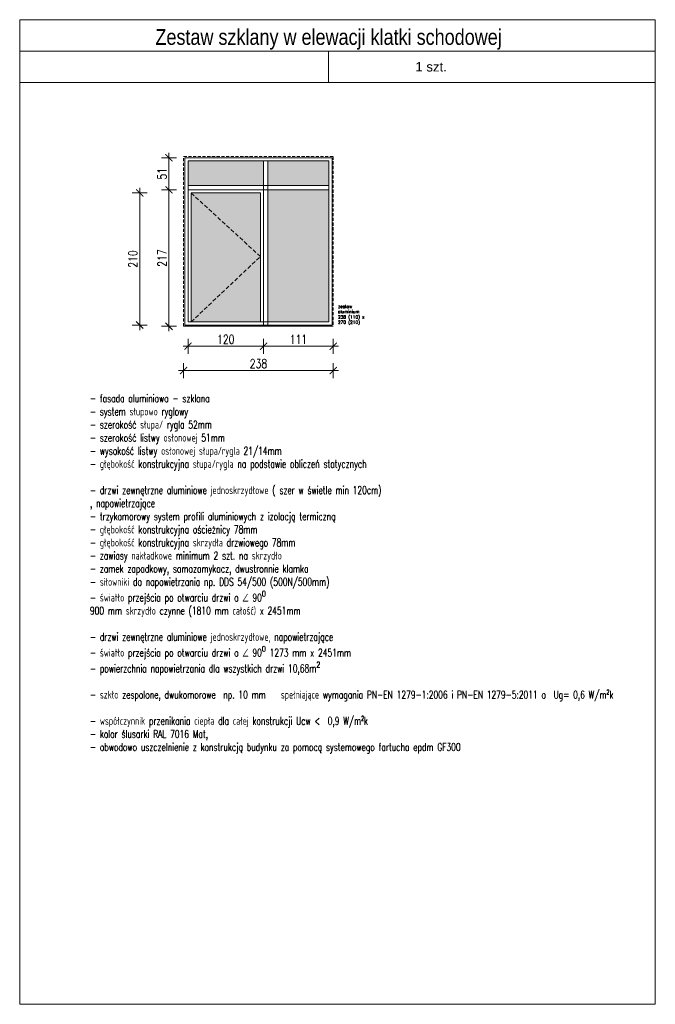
# Model space of a CAD drawing. Header units: millimetres. Extents: x 23192 to 149900, y -396339 to -79279.
# Tile 22 of 136: x 81503 to 82514, y -228813 to -227247. Entities that reach past the tile are written whole.
import ezdxf

# ---------------------------------------------------------------- set-up
doc = ezdxf.new("R2010")
doc.units = ezdxf.units.MM
doc.linetypes.add('CACHE', pattern=[9.525, 6.35, -3.175])
doc.linetypes.add('CARKOVANA', pattern=[7.5, 5, -2.5])
doc.layers.get('0').update_dxf_attribs({"lineweight": 0})
for name, color, linetype, lineweight in [('0_LEGENDA', 7, 'Continuous', 13), ('A_wymiarowanie n', 10, 'Continuous', 9), ('Hatch', 4, 'Continuous', 5), ('Istn-okna', 6, 'Continuous', 13), ('Opis', 8, 'Continuous', 13), ('Widok-cienka', 104, 'Continuous', 15)]:
    doc.layers.add(name, color=color, linetype=linetype, lineweight=lineweight)
doc.styles.add('1-100', font='arial.ttf', dxfattribs={"height": 20})
doc.styles.add('ROMANS', font='romans', dxfattribs={"width": 0.7, "height": 12.5})
doc.styles.add('SIMPLEX', font='simplex.shx', dxfattribs={"width": 0.77})
doc.styles.get("Standard").update_dxf_attribs({"font": 'arial.ttf', "height": 25})
doc.styles.add('TXT', font='simplex.shx')
doc.dimstyles.new('OL PB 200', dxfattribs={"dimscale": 4, "dimtxt": 3.5, "dimasz": 0.2, "dimexe": 10, "dimexo": 10, "dimgap": 1, "dimtad": 1, "dimdec": 1, "dimrnd": 0.5, "dimzin": 9, "dimdsep": 46, "dimtxsty": 'SIMPLEX', "dimblk": 'thick_MSz', "dimcen": 0.1, "dimdle": 8, "dimse1": 1, "dimse2": 1, "dimclrd": 256, "dimclre": 256, "dimclrt": 3, "dimadec": 1, "dimazin": 2, "dimtfac": 1, "dimtdec": 1, "dimtix": 1, "dimtofl": 0, "dimtmove": 2, "dimatfit": 3, "dimldrblk": 'thick_MSz', "dimfxl": 10, "dimfxlon": 1, "dimtolj": 1, "dimlwd": -1, "dimlwe": -1, "dimarcsym": 0})

# ---------------------------------------------------------------- blocks, each defined once
blk = doc.blocks.new('thick_MSz')
for p, q in [((-10, 0), (10, 0)), ((0, 15), (0, -15))]:
    blk.add_line(p, q)
at = {"const_width": 2, "elevation": 2}
blk.add_lwpolyline([(-7.1, -7.1), (7.1, 7.1)], dxfattribs=at)
blk = doc.blocks.new('*D135')
at = {"layer": 'A_wymiarowanie n', "transparency": 16777216}
blk.add_line((81693.9, -227731.6), (81693.9, -227523.2), dxfattribs=at)
at = {"layer": 'DEFPOINTS', "color": 0, "transparency": 16777216}
for p in [(81693.9, -227522.4), (81775.7, -227522.4), (81765.7, -227732.4)]:
    blk.add_point(p, dxfattribs=at)
at = {"layer": 'A_wymiarowanie n', "transparency": 16777216, "xscale": 0.8, "yscale": 0.8, "zscale": 0.8}
for p, rotation in [((81693.9, -227522.4), 90), ((81693.9, -227732.4), 270)]:
    blk.add_blockref('thick_MSz', p, dxfattribs=dict(at, rotation=rotation))
at = {"layer": 'A_wymiarowanie n', "color": 3, "transparency": 16777216, "insert": (81682.9, -227627.4), "char_height": 14, "attachment_point": 5, "rotation": 90, "style": 'SIMPLEX'}
blk.add_mtext('\\A1;210', dxfattribs=at)
blk = doc.blocks.new('*D136')
at = {"layer": 'A_wymiarowanie n', "transparency": 16777216}
blk.add_line((81764.5, -227804.8), (82000.9, -227804.8), dxfattribs=at)
at = {"layer": 'DEFPOINTS', "color": 0, "transparency": 16777216}
for p in [(81763.7, -227734.4), (82001.7, -227734.4), (82001.7, -227804.8)]:
    blk.add_point(p, dxfattribs=at)
at = {"layer": 'A_wymiarowanie n', "transparency": 16777216, "xscale": 0.8, "yscale": 0.8, "zscale": 0.8, "rotation": 180}
blk.add_blockref('thick_MSz', (81763.7, -227804.8), dxfattribs=at)
at = {"layer": 'A_wymiarowanie n', "transparency": 16777216, "xscale": 0.8, "yscale": 0.8, "zscale": 0.8}
blk.add_blockref('thick_MSz', (82001.7, -227804.8), dxfattribs=at)
at = {"layer": 'A_wymiarowanie n', "color": 3, "transparency": 16777216, "insert": (81882.7, -227793.8), "char_height": 14, "attachment_point": 5, "style": 'SIMPLEX'}
blk.add_mtext('\\A1;238', dxfattribs=at)
blk = doc.blocks.new('*D137')
at = {"layer": 'A_wymiarowanie n', "transparency": 16777216}
blk.add_line((81771.5, -227766.1), (81889.9, -227766.1), dxfattribs=at)
at = {"layer": 'DEFPOINTS', "color": 0, "transparency": 16777216}
for p in [(81770.7, -227727.4), (81890.7, -227734.4), (81890.7, -227766.1)]:
    blk.add_point(p, dxfattribs=at)
at = {"layer": 'A_wymiarowanie n', "transparency": 16777216, "xscale": 0.8, "yscale": 0.8, "zscale": 0.8, "rotation": 180}
blk.add_blockref('thick_MSz', (81770.7, -227766.1), dxfattribs=at)
at = {"layer": 'A_wymiarowanie n', "transparency": 16777216, "xscale": 0.8, "yscale": 0.8, "zscale": 0.8}
blk.add_blockref('thick_MSz', (81890.7, -227766.1), dxfattribs=at)
at = {"layer": 'A_wymiarowanie n', "color": 3, "transparency": 16777216, "insert": (81830.7, -227755.1), "char_height": 14, "attachment_point": 5, "style": 'SIMPLEX'}
blk.add_mtext('\\A1;120', dxfattribs=at)
blk = doc.blocks.new('*D138')
at = {"layer": 'A_wymiarowanie n', "transparency": 16777216}
blk.add_line((81891.5, -227766.1), (82000.9, -227766.1), dxfattribs=at)
at = {"layer": 'DEFPOINTS', "color": 0, "transparency": 16777216}
for p in [(81890.7, -227734.4), (82001.7, -227734.4), (82001.7, -227766.1)]:
    blk.add_point(p, dxfattribs=at)
at = {"layer": 'A_wymiarowanie n', "transparency": 16777216, "xscale": 0.8, "yscale": 0.8, "zscale": 0.8, "rotation": 180}
blk.add_blockref('thick_MSz', (81890.7, -227766.1), dxfattribs=at)
at = {"layer": 'A_wymiarowanie n', "transparency": 16777216, "xscale": 0.8, "yscale": 0.8, "zscale": 0.8}
blk.add_blockref('thick_MSz', (82001.7, -227766.1), dxfattribs=at)
at = {"layer": 'A_wymiarowanie n', "color": 3, "transparency": 16777216, "insert": (81946.2, -227755.1), "char_height": 14, "attachment_point": 5, "style": 'SIMPLEX'}
blk.add_mtext('\\A1;111', dxfattribs=at)
blk = doc.blocks.new('*D139')
at = {"layer": 'A_wymiarowanie n', "transparency": 16777216}
blk.add_line((81740.4, -227733.6), (81740.4, -227518.2), dxfattribs=at)
at = {"layer": 'DEFPOINTS', "color": 0, "transparency": 16777216}
for p in [(81740.4, -227517.4), (81770.7, -227517.4), (81763.7, -227734.4)]:
    blk.add_point(p, dxfattribs=at)
at = {"layer": 'A_wymiarowanie n', "transparency": 16777216, "xscale": 0.8, "yscale": 0.8, "zscale": 0.8}
for p, rotation in [((81740.4, -227517.4), 90), ((81740.4, -227734.4), 270)]:
    blk.add_blockref('thick_MSz', p, dxfattribs=dict(at, rotation=rotation))
at = {"layer": 'A_wymiarowanie n', "color": 3, "transparency": 16777216, "insert": (81729.4, -227625.9), "char_height": 14, "attachment_point": 5, "rotation": 90, "style": 'SIMPLEX'}
blk.add_mtext('\\A1;217', dxfattribs=at)
blk = doc.blocks.new('*D140')
at = {"layer": 'A_wymiarowanie n', "transparency": 16777216}
blk.add_line((81740.4, -227516.6), (81740.4, -227467.2), dxfattribs=at)
at = {"layer": 'DEFPOINTS', "color": 0, "transparency": 16777216}
for p in [(81740.4, -227466.4), (81770.7, -227466.4), (81770.7, -227517.4)]:
    blk.add_point(p, dxfattribs=at)
at = {"layer": 'A_wymiarowanie n', "transparency": 16777216, "xscale": 0.8, "yscale": 0.8, "zscale": 0.8}
for p, rotation in [((81740.4, -227466.4), 90), ((81740.4, -227517.4), 270)]:
    blk.add_blockref('thick_MSz', p, dxfattribs=dict(at, rotation=rotation))
at = {"layer": 'A_wymiarowanie n', "color": 3, "transparency": 16777216, "insert": (81729.4, -227491.9), "char_height": 14, "attachment_point": 5, "rotation": 90, "style": 'SIMPLEX'}
blk.add_mtext('\\A1;51', dxfattribs=at)
blk = doc.blocks.new('nowe drzwi napo')
at = {"layer": 'Hatch', "true_color": 0x575757}
h = blk.add_hatch(dxfattribs=at)
h.set_pattern_fill('DOTS', color=251, angle=360)
h.paths.add_polyline_path([(81994.7, -227517.4), (81897.7, -227517.4), (81897.7, -227727.4), (81994.7, -227727.4)])
h.paths.add_polyline_path([(81994.7, -227471.4), (81897.7, -227471.4), (81897.7, -227510.4), (81994.7, -227510.4)])
h.paths.add_polyline_path([(81890.7, -227471.4), (81770.7, -227471.4), (81770.7, -227510.4), (81890.7, -227510.4)])
h.paths.add_polyline_path([(81885.7, -227522.4), (81775.7, -227522.4), (81885.7, -227623.4)], flags=17)
h.paths.add_polyline_path([(81775.7, -227522.4), (81775.7, -227727.4), (81885.7, -227623.4)])
h.paths.add_polyline_path([(81885.7, -227623.4), (81775.7, -227727.4), (81885.7, -227727.4)], flags=17)
at = {"layer": 'Hatch', "color": 251, "linetype": 'CACHE', "true_color": 0x575757}
blk.add_lwpolyline([(81775.7, -227727.4), (81885.7, -227623.4), (81775.7, -227522.4)], dxfattribs=at)
at = {"layer": 'Istn-okna', "linetype": 'CARKOVANA', "lineweight": 5}
blk.add_lwpolyline([(82001.7, -227734.4), (81763.7, -227734.4), (81763.7, -227464.4), (82001.7, -227464.4)], close=True, dxfattribs=at)
at = {"layer": 'Istn-okna'}
for points in [[(81999.7, -227732.4), (81765.7, -227732.4), (81765.7, -227466.4), (81999.7, -227466.4)], [(81994.7, -227727.4), (81770.7, -227727.4), (81770.7, -227471.4), (81994.7, -227471.4)]]:
    blk.add_lwpolyline(points, close=True, dxfattribs=at)
for points in [[(81890.7, -227734.4), (81890.7, -227471.4)], [(81897.7, -227734.4), (81897.7, -227471.4)], [(81994.7, -227510.4), (81770.7, -227510.4)], [(81994.7, -227517.4), (81770.7, -227517.4)], [(81885.7, -227727.4), (81885.7, -227522.4), (81775.7, -227522.4), (81775.7, -227727.4)], [(82001.7, -227734.4), (81763.7, -227734.4)]]:
    blk.add_lwpolyline(points, dxfattribs=at)

msp = doc.modelspace()

# ---------------------------------------------------------------- linework, layer by layer
at = {"layer": 'Widok-cienka'}
msp.add_lwpolyline([(81503.014, -227246.779), (82513.721, -227246.779), (82513.721, -228812.714), (81503.014, -228812.714)], close=True, dxfattribs=at)
for points in [[(81503.014, -227296.779), (82513.721, -227296.779)], [(81994.158, -227296.779), (81994.158, -227346.779)], [(81503.014, -227346.779), (82513.721, -227346.779)]]:
    msp.add_lwpolyline(points, dxfattribs=at)

# ---------------------------------------------------------------- block references
at = {"layer": '0_LEGENDA'}
msp.add_blockref('nowe drzwi napo', (0, 0), dxfattribs=at)

# ---------------------------------------------------------------- texts
at = {"ltscale": 0.7, "insert": (82157.22, -227321.779), "char_height": 15, "width": 241.62415, "attachment_point": 5}
msp.add_mtext('\\A1;1 szt. ', dxfattribs=at)
at = {"insert": (82009.075, -227700.341), "char_height": 5, "attachment_point": 1, "style": 'TXT'}
msp.add_mtext_dynamic_manual_height_columns('zestaw aluminium 238 (110) x 270 (210)', width=52.62992, gutter_width=75, heights=[0], dxfattribs=at)
at = {"ltscale": 0.7, "insert": (81614.698, -227842.82), "char_height": 12.5, "width": 874.19474, "attachment_point": 1, "style": 'ROMANS'}
msp.add_mtext('\\A1;\\pxql;- fasada aluminiowo - szklana \\P- system słupowo ryglowy \\P- szerokość słupa/ rygla 52mm\\P- szerokość listwy osłonowej 51mm\\P- wysokość listwy osłonowej słupa/rygla 21/14mm\\P- głębokość konstrukcyjna słupa/rygla na podstawie obliczeń statycznych\\P\\P- drzwi zewnętrzne aluminiowe jednoskrzydłowe ( szer w świetle min 120cm)\\P, napowietrzające\\P- trzykomorowy system profili aluminiowych z izolacją termiczną \\P- głębokość konstrukcyjna ościeżnicy 78mm\\P- głębokość konstrukcyjna skrzydła drzwiowego 78mm{\\C1;\\P}- zawiasy nakładkowe minimum 2 szt. na skrzydło\\P- zamek zapadkowy, samozamykacz, dwustronnie klamka\\P- siłowniki do napowietrzania np. DDS 54/500 (500N/500mm)\\P- światło przejścia po otwarciu drzwi o ∠ 90{\\H0.7x;\\S0^ ;}  \\P900 mm skrzydło czynne (1810 mm całość) x 2451mm\\P\\P- drzwi zewnętrzne aluminiowe jednoskrzydłowe, napowietrzające  \\P- światło przejścia po otwarciu drzwi o ∠ 90{\\H0.7x;\\S0^ ;} 1273 mm x 2451mm\\P- powierzchnia napowietrzania dla wszystkich drzwi 10,68m{\\H0.7x;\\S2^ ;}\\P\\P- szkło zespolone, dwukomorowe  np. 10 mm    spełniające wymagania PN-EN 1279-1:2006 i PN-EN 1279-5:2011 o  Ug= 0,6 W/m²k\\P\\P- współczynnik przenikania ciepła dla całej konstrukcji Ucw <  0,9 W/m²k\\P- kolor ślusarki RAL 7016 Mat,\\P- obwodowo uszczelnienie z konstrukcją budynku za pomocą systemowego fartucha epdm GF300', dxfattribs=at)
at = {"layer": 'Opis', "insert": (81557.061, -227261.789), "char_height": 25, "attachment_point": 1, "style": '1-100'}
msp.add_mtext_dynamic_manual_height_columns('\\pxqc;{\\fArial Narrow|b0|i0|c238|p34;Zestaw szklany w elewacji klatki schodowej}', width=874.19474, gutter_width=0, heights=[0], dxfattribs=at)

# ---------------------------------------------------------------- dimensions: what is measured, and where the dimension line sits
at = {"layer": 'A_wymiarowanie n'}
for base, p1, p2, picture, middle in [((81740.419, -227466.405), (81770.745, -227517.405), (81770.745, -227466.405), '*D140', (81729.419, -227491.905)), ((81693.895, -227522.405), (81765.745, -227732.405), (81775.745, -227522.405), '*D135', (81682.895, -227627.405)), ((81740.419, -227517.405), (81763.745, -227734.405), (81770.745, -227517.405), '*D139', (81729.419, -227625.905))]:
    dim = msp.add_linear_dim(base=base, p1=p1, p2=p2, angle=90, dimstyle='OL PB 200', dxfattribs=at)
    dim.commit()
    dim.dimension.update_dxf_attribs({"geometry": picture, "text_midpoint": middle})
for base, p1, p2, picture, middle in [((81890.745, -227766.132), (81770.745, -227727.405), (81890.745, -227734.405), '*D137', (81830.745, -227755.132)), ((82001.745, -227804.83), (81763.745, -227734.405), (82001.745, -227734.405), '*D136', (81882.745, -227793.83)), ((82001.745, -227766.132), (81890.745, -227734.405), (82001.745, -227734.405), '*D138', (81946.245, -227755.132))]:
    dim = msp.add_linear_dim(base=base, p1=p1, p2=p2, dimstyle='OL PB 200', dxfattribs=at)
    dim.commit()
    dim.dimension.update_dxf_attribs({"geometry": picture, "text_midpoint": middle})

doc.saveas('drawing.dxf')
